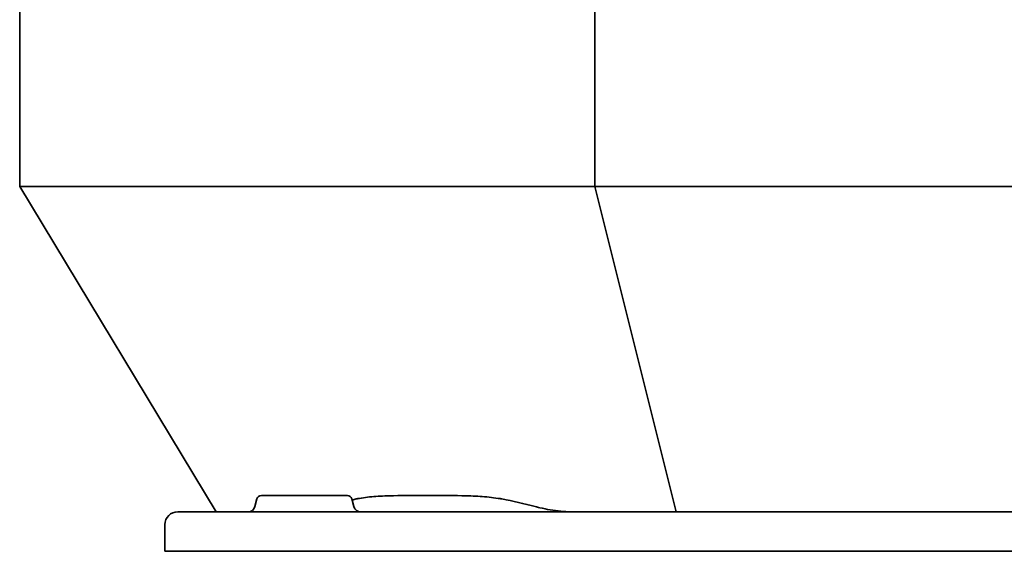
# Model space of a CAD drawing. Header units: millimetres. Extents: x 418 to 1262, y 363 to 824.
# Tile 1 of 12: x 418 to 841, y 363 to 592. Entities that reach past the tile are written whole.
import ezdxf

# ---------------------------------------------------------------- set-up
doc = ezdxf.new("R2010")
doc.units = ezdxf.units.MM
doc.header["$LTSCALE"] = 4
doc.layers.add('Krawędzie widoczne(ISO)', color=7, linetype='Continuous', lineweight=35, true_color=0x262659)

msp = doc.modelspace()

# ---------------------------------------------------------------- linework, layer by layer
at = {"layer": 'Krawędzie widoczne(ISO)'}
for p, q in [((417.5, 772.5), (417.5, 520.5)), ((664.99, 772.5), (664.99, 520.5)), ((417.5, 520.5), (664.99, 520.5)), ((502, 380.5), (417.5, 520.5)), ((700, 380.5), (664.99, 520.5)), ((664.99, 520.5), (1015.01, 520.5)), ((519.6, 386.02), (518.72, 382.72)), ((521.53, 387.5), (558.47, 387.5)), ((560.4, 386.02), (561.28, 382.72)), ((589.48, 387.5), (596.54, 387.5)), ((485.5, 380.5), (490, 380.5)), ((1180, 380.5), (490, 380.5)), ((480, 375), (480, 363.5)), ((480, 363.5), (490, 363.5)), ((1180, 363.5), (490, 363.5))]:
    msp.add_line(p, q, dxfattribs=at)
for centre, radius, start, end in [((521.53, 385.5), 2, 90, 165), ((558.47, 385.5), 2, 15, 90), ((515.82, 383.5), 3, 270, 345), ((564.18, 383.5), 3, 195, 270), ((485.5, 375), 5.5, 90, 180)]:
    msp.add_arc(centre, radius, start, end, dxfattribs=at)
for start_param, end_param in [(6.210714, 6.215815), (6.017073, 6.050387)]:
    msp.add_ellipse((1028.81, -633.61), major_axis=(-490.97, 1011.02), ratio=0.316774, start_param=start_param, end_param=end_param, dxfattribs=at)
for points, knots in [([(589.48, 387.5), (584.77, 387.5), (579.6, 387.51), (572.02, 387.21), (569.54, 387.05), (565.97, 386.66), (564.82, 386.5), (563.23, 386.21), (562.77, 386.12), (562.32, 386.02)], [9.877739, 9.877739, 9.877739, 9.877739, 11.876907, 11.876907, 12.876492, 12.876492, 13.376284, 13.376284, 13.587071, 13.587071, 13.587071, 13.587071]), ([(624.97, 386.02), (624.43, 386.12), (623.89, 386.21), (622.06, 386.5), (620.77, 386.66), (616.87, 387.05), (614.25, 387.21), (606.41, 387.51), (601.25, 387.5), (596.54, 387.5)], [5.23319, 5.23319, 5.23319, 5.23319, 5.443977, 5.443977, 5.943769, 5.943769, 6.943354, 6.943354, 8.942522, 8.942522, 8.942522, 8.942522]), ([(654.49, 380.5), (653.18, 380.5), (651.77, 380.59), (648.85, 380.89), (647.33, 381.1), (644.28, 381.61), (642.75, 381.91), (640.6, 382.41), (639.97, 382.56), (639.35, 382.72)], [0.963523, 0.963523, 0.963523, 0.963523, 1.519403, 1.519403, 2.075284, 2.075284, 2.631164, 2.631164, 2.862915, 2.862915, 2.862915, 2.862915])]:
    msp.add_open_spline(points, degree=3, knots=knots, dxfattribs=at)

doc.saveas('drawing.dxf')
